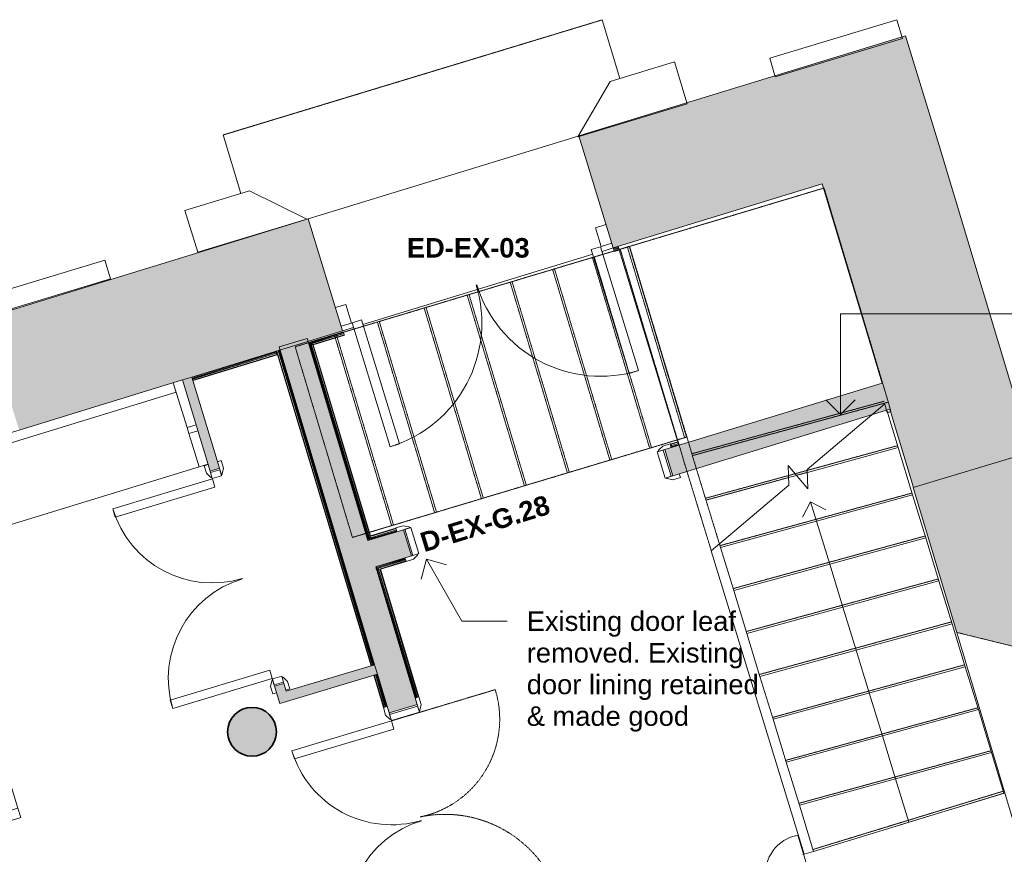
# Model space of a CAD drawing. Header units: millimetres. Extents: x -14859 to 92024, y -10653 to 24175.
# Tile 24 of 30: x 11077 to 16121, y 12916 to 17191. Entities that reach past the tile are written whole.
import ezdxf

# ---------------------------------------------------------------- set-up
doc = ezdxf.new("R2010")
doc.units = ezdxf.units.MM
doc.linetypes.add('Dash2', pattern=[3, 1.5, -1.5])
doc.linetypes.add('Overhead', pattern=[4, 2.5, -1.5])
for name, color, linetype, lineweight in [('A-CLNG', 13, 'Continuous', 9), ('A-COLS', 52, 'Continuous', 9), ('A-DETL', 90, 'Continuous', 9), ('A-DOOR', 31, 'Continuous', 9), ('A-DOOR-FRAM', 31, 'Continuous', 18), ('A-DOOR-IDEN', 31, 'Continuous', 9), ('A-GENM', 13, 'Continuous', 9), ('A-WALL', 113, 'Continuous', 9), ('A-WALL-PATT', 111, 'Continuous', 18), ('G-ANNO-TEXT', 231, 'Continuous', 9), ('I-WALL', 2, 'Continuous', 9), ('S-STRS', 31, 'Continuous', 9), ('S-STRS-ANNO', 31, 'Continuous', 9), ('S-STRS-MBND', 31, 'Overhead', 9)]:
    doc.layers.add(name, color=color, linetype=linetype, lineweight=lineweight)
doc.styles.add('Arial_2', font='arial.ttf', dxfattribs={"height": 100})
doc.styles.add('Arial_B', font='arialbd.ttf', dxfattribs={"height": 100})

# ---------------------------------------------------------------- blocks, each defined once
blk = doc.blocks.new('Int - Dbl - DKA - Flush - no stops  - 1151x 2110mm exg dbl swing-2881063-00_ Ground Intermediate Door Options')
at = {"layer": 'A-DOOR'}
for p, q in [((-610.5, 95), (-570.5, 95)), ((-610.5, 75), (-610.5, 95)), ((-540.5, 75), (-575.5, 75)), ((-570.5, 95), (-544.5, 81)), ((575.5, 75), (540.5, 75)), ((544.5, 81), (570.5, 95)), ((570.5, 95), (610.5, 95)), ((610.5, 95), (610.5, 75)), ((-610.5, -95), (-610.5, -75)), ((-570.5, -95), (-610.5, -95)), ((-575.5, -75), (-540.5, -75)), ((-544.5, -81), (-570.5, -95)), ((540.5, -75), (575.5, -75)), ((570.5, -95), (544.5, -81)), ((610.5, -95), (570.5, -95)), ((610.5, -75), (610.5, -95))]:
    blk.add_line(p, q, dxfattribs=at)
at = {"layer": 'A-DOOR', "lineweight": 18}
for p, q in [((-533.5, -75), (-489.5, -75)), ((-533.5, -607.5), (-533.5, -75)), ((-489.5, -75), (-489.5, -607.5)), ((489.5, -75), (533.5, -75)), ((489.5, -607.5), (489.5, -75)), ((533.5, -75), (533.5, -607.5)), ((-489.5, -607.5), (-533.5, -607.5)), ((533.5, -607.5), (489.5, -607.5))]:
    blk.add_line(p, q, dxfattribs=at)
at = {"layer": 'A-DOOR'}
for centre, radius, start, end in [((-548.5, 74), 8.06, 7.125, 60.2551), ((-548.5, 74), 8.06, 7.125, 60.2551), ((548.5, 74), 8.06, 119.7449, 172.875), ((548.5, 74), 8.06, 119.7449, 172.875), ((-548.5, -74), 8.06, 299.7449, 352.875), ((-548.5, -74), 8.06, 299.7449, 352.875), ((-533.5, -75), 532.5, 270, 0), ((533.5, -75), 532.5, 180, 270), ((548.5, -74), 8.06, 187.125, 240.2551), ((548.5, -74), 8.06, 187.125, 240.2551)]:
    blk.add_arc(centre, radius, start, end, dxfattribs=at)
at = {"layer": 'A-DOOR-FRAM'}
for p, q in [((-567.5, -75), (-567.5, 75)), ((-567.5, -75), (-567.5, 75)), ((-567.5, 75), (-535.5, 75)), ((-535.5, 75), (-535.5, -75)), ((535.5, -75), (535.5, 75)), ((535.5, 75), (567.5, 75)), ((567.5, -75), (567.5, 75)), ((567.5, 75), (567.5, -75)), ((-535.5, -75), (-567.5, -75)), ((567.5, -75), (535.5, -75))]:
    blk.add_line(p, q, dxfattribs=at)
blk = doc.blocks.new('Ext - Dbl - RS - Flush - 1450 x 2110mm-6094356-00_ Ground Intermediate Door Options')
at = {"layer": 'A-DOOR'}
for p, q in [((-665.5, -939), (-665.5, -275)), ((-665.5, -275), (-615.5, -275)), ((-665.5, -275), (-615.5, -275)), ((-665.5, -939), (-665.5, -275)), ((-615.5, -275), (-615.5, -939)), ((-615.5, -275), (-615.5, -939)), ((615.5, -275), (665.5, -275)), ((615.5, -939), (615.5, -275)), ((665.5, -275), (615.5, -275)), ((615.5, -275), (615.5, -939)), ((665.5, -275), (665.5, -939)), ((665.5, -939), (665.5, -275)), ((-615.5, -939), (-665.5, -939)), ((-665.5, -939), (-615.5, -939)), ((665.5, -939), (615.5, -939)), ((665.5, -939), (615.5, -939))]:
    blk.add_line(p, q, dxfattribs=at)
for centre, start, end in [((-665.5, -275), 270, 0), ((665.5, -275), 180, 270)]:
    blk.add_arc(centre, 664, start, end, dxfattribs=at)
at = {"layer": 'A-DOOR-FRAM'}
for p, q in [((-725, -175), (-668.5, -175)), ((-668.5, -175), (-668.5, -275)), ((668.5, -175), (725, -175)), ((668.5, -275), (668.5, -175)), ((-668.5, -275), (-725, -275)), ((725, -275), (668.5, -275))]:
    blk.add_line(p, q, dxfattribs=at)
blk = doc.blocks.new('Generic Models 3 - Generic Models 3-2152852-00_ Ground Intermediate Door Options')
at = {"layer": 'A-GENM', "lineweight": 18}
for p, q in [((15570.8, 17191.3), (14919.2, 16993.6)), ((15599.8, 17095.6), (15570.8, 17191.3)), ((14948.2, 16897.9), (15599.8, 17095.6)), ((14431.4, 16975.1), (14101.3, 16874.9)), ((14496.4, 16760.8), (14431.4, 16975.1)), ((14919.2, 16993.6), (14948.2, 16897.9)), ((14101.3, 16874.9), (13936.5, 16590.9)), ((13936.5, 16590.9), (14496.4, 16760.8)), ((12254.2, 16314.5), (11924, 16214.3)), ((12549, 16169.9), (12254.2, 16314.5)), ((11924, 16214.3), (11989.1, 16000)), ((11989.1, 16000), (12549, 16169.9)), ((11513, 15960), (10862.3, 15762.6)), ((11542, 15864.3), (11513, 15960)), ((10891.3, 15666.9), (11542, 15864.3))]:
    blk.add_line(p, q, dxfattribs=at)
blk = doc.blocks.new('DKA_Furniture_Church Pew  L shape - DKA_Furniture_Church Pew  L shape-2247148-00_ Ground Intermediate Door Options')
at = {"layer": 'A-GENM'}
for p, q in [((-100, 0), (-100, -927.5)), ((923.7, 0), (-100, 0)), ((1750, 0), (1750, -240)), ((-50, -1850), (-50, -50)), ((-50, -50), (1750, -50)), ((1750, -271.7), (1750, -239.7)), ((1750, -240), (1798.6, -240)), ((1750, -271.7), (1750, -450)), ((1750, -271.7), (1798.4, -271.7)), ((350, -1850), (350, -450)), ((350, -450), (1750, -450)), ((1750, -450), (1797.4, -450)), ((-99.8, -1850), (-50, -1850)), ((78.3, -1850), (-50.2, -1850)), ((78.3, -1850), (110.3, -1850)), ((78.3, -1850), (78.3, -1900)), ((110, -1850), (110, -1900)), ((350, -1850), (110, -1850)), ((350, -1900), (350, -1850)), ((-100, -1900), (78.3, -1900)), ((110.3, -1900), (78.3, -1900)), ((110, -1900), (350, -1900))]:
    blk.add_line(p, q, dxfattribs=at)
blk = doc.blocks.new('Int - Opening - DKA - Lined - 1400 x 2110mm-2865660-00_ Ground Intermediate Door Options')
at = {"layer": 'A-DOOR', "color": 210, "lineweight": 18}
for p, q in [((-695, 90), (-735, 90)), ((-735, 90), (-735, 70)), ((-700, 70), (-665, 70)), ((-669, 76), (-695, 90)), ((-660, 70), (-692, 70)), ((-692, 70), (-692, -70)), ((-660, -70), (-660, 70)), ((660, 70), (660, -70)), ((692, 70), (660, 70)), ((665, 70), (700, 70)), ((695, 90), (669, 76)), ((692, -70), (692, 70)), ((735, 90), (695, 90)), ((735, 70), (735, 90)), ((-692, -70), (-660, -70)), ((660, -70), (692, -70))]:
    blk.add_line(p, q, dxfattribs=at)
at = {"layer": 'A-DOOR', "color": 6}
for p, q in [((-735, -70), (-735, -90)), ((-735, -90), (-695, -90)), ((-665, -70), (-700, -70)), ((-695, -90), (-669, -76)), ((700, -70), (665, -70)), ((669, -76), (695, -90)), ((695, -90), (735, -90)), ((735, -90), (735, -70))]:
    blk.add_line(p, q, dxfattribs=at)
at = {"layer": 'A-DOOR', "color": 210, "lineweight": 18}
for centre, start, end in [((-673, 69), 7.125, 60.2551), ((673, 69), 119.7449, 172.875)]:
    blk.add_arc(centre, 8.06, start, end, dxfattribs=at)
at = {"layer": 'A-DOOR', "color": 6}
for centre, start, end in [((-673, -69), 299.7449, 352.875), ((673, -69), 187.125, 240.2551)]:
    blk.add_arc(centre, 8.06, start, end, dxfattribs=at)
blk = doc.blocks.new('Basic Wall _ Int - Existing Skirting - ___-4379067-00_ Ground Intermediate Door Options')
at = {"layer": 'I-WALL'}
for p, q in [((12392.6, 15493.2), (12877, 13881.7)), ((12394.9, 15493.9), (12879.3, 13882.4)), ((12400.9, 15495.8), (12885.4, 13884.2)), ((12401.6, 15496), (12886.1, 13884.4)), ((12406, 15497.3), (12890.4, 13885.7)), ((12409.8, 15498.5), (12894.3, 13886.9)), ((12891.4, 13833.8), (12941.3, 13667.7)), ((12893.7, 13834.5), (12943.6, 13668.4)), ((12899.7, 13836.3), (12949.7, 13670.2)), ((12900.5, 13836.5), (12950.4, 13670.4)), ((12904.8, 13837.8), (12954.8, 13671.7)), ((12908.7, 13839), (12958.6, 13672.9))]:
    blk.add_line(p, q, dxfattribs=at)
blk = doc.blocks.new('Basic Wall _ Int - Existing Skirting - ___-4379171-00_ Ground Intermediate Door Options')
at = {"layer": 'I-WALL'}
for p, q in [((11960.1, 15359.5), (12390.5, 15491.6)), ((11961.3, 15355.7), (12391.7, 15487.8)), ((12390.5, 15491.6), (12391.7, 15487.8)), ((12391.7, 15487.8), (12393, 15483.5)), ((11962.6, 15351.4), (12393, 15483.5)), ((11962.8, 15350.6), (12393.2, 15482.7)), ((11964.6, 15344.6), (12395.1, 15476.7)), ((11965.3, 15342.3), (12395.8, 15474.4)), ((12393, 15483.5), (12393.2, 15482.7)), ((12395.1, 15476.7), (12393.2, 15482.7)), ((12395.1, 15476.7), (12395.8, 15474.4))]:
    blk.add_line(p, q, dxfattribs=at)
blk = doc.blocks.new('Basic Wall _ Int - Existing Skirting - ___-4393771-00_ Ground Intermediate Door Options')
at = {"layer": 'I-WALL'}
for p, q in [((12902.1, 14388.9), (12905.9, 14390)), ((12902.1, 14388.9), (13104.2, 13716.6)), ((12905.9, 14390), (12910.3, 14391.3)), ((12905.9, 14390), (13108, 13717.8)), ((12910.2, 14391.3), (12911, 14391.5)), ((12910.3, 14391.3), (12910.5, 14390.4)), ((12917, 14393.4), (12911, 14391.5)), ((12911, 14391.5), (12911.2, 14390.6)), ((12913, 14382.2), (13112.3, 13719.1)), ((12913.9, 14381.7), (13113.1, 13719.3)), ((12917, 14393.4), (12919.3, 14394)), ((12917.3, 14392.5), (12917, 14393.4)), ((12919.3, 14394), (12919.6, 14393.2)), ((13119.1, 13721.1), (12921.4, 14378.7)), ((12924.8, 14375.9), (13121.4, 13721.8))]:
    blk.add_line(p, q, dxfattribs=at)
blk = doc.blocks.new('Basic Wall _ Int - Existing Skirting - ___-4393813-00_ Ground Intermediate Door Options')
at = {"layer": 'I-WALL'}
for p, q in [((13051.2, 14433.5), (12901.4, 14387.6)), ((13052.3, 14429.7), (12902.6, 14383.8)), ((12902.6, 14383.8), (12901.4, 14387.6)), ((12903.9, 14379.4), (12902.6, 14383.8)), ((12904.8, 14379.7), (12903.9, 14379.4)), ((12904.1, 14378.7), (12903.9, 14379.5)), ((12905, 14379), (12904.1, 14378.7)), ((12904.1, 14378.7), (12906, 14372.7)), ((13053.7, 14425.3), (12913, 14382.2)), ((13053.9, 14424.6), (12913.9, 14381.7)), ((12920.6, 14377.2), (13055.7, 14418.6)), ((13056.4, 14416.3), (12924.8, 14375.9)), ((12906, 14372.7), (12906.9, 14372.9)), ((12906.7, 14370.4), (12906, 14372.7)), ((12907.5, 14370.7), (12906.7, 14370.4))]:
    blk.add_line(p, q, dxfattribs=at)
blk = doc.blocks.new('Int - Dbl - DKA - Flush - no stops  - 1151x 2110mm exg dbl swing-4747927-00_ Ground Intermediate Door Options')
at = {"layer": 'A-DOOR', "lineweight": 18}
for p, q in [((-533.5, 557.5), (-533.5, 25)), ((-489.5, 557.5), (-533.5, 557.5)), ((-489.5, 25), (-489.5, 557.5)), ((489.5, 557.5), (489.5, 25)), ((533.5, 557.5), (489.5, 557.5)), ((533.5, 25), (533.5, 557.5)), ((-533.5, 25), (-489.5, 25)), ((489.5, 25), (533.5, 25))]:
    blk.add_line(p, q, dxfattribs=at)
at = {"layer": 'A-DOOR'}
for p, q in [((-570.5, 45), (-610.5, 45)), ((-610.5, 45), (-610.5, 25)), ((-575.5, 25), (-540.5, 25)), ((-544.5, 31), (-570.5, 45)), ((540.5, 25), (575.5, 25)), ((570.5, 45), (544.5, 31)), ((610.5, 45), (570.5, 45)), ((610.5, 25), (610.5, 45)), ((-610.5, -25), (-610.5, -45)), ((-610.5, -45), (-570.5, -45)), ((-540.5, -25), (-575.5, -25)), ((-570.5, -45), (-544.5, -31)), ((575.5, -25), (540.5, -25)), ((544.5, -31), (570.5, -45)), ((570.5, -45), (610.5, -45)), ((610.5, -45), (610.5, -25))]:
    blk.add_line(p, q, dxfattribs=at)
for centre, radius, start, end in [((-533.5, 25), 532.5, 360, 90), ((533.5, 25), 532.5, 90, 180), ((-548.5, 24), 8.06, 7.125, 60.2551), ((-548.5, 24), 8.06, 7.125, 60.2551), ((548.5, 24), 8.06, 119.7449, 172.875), ((548.5, 24), 8.06, 119.7449, 172.875), ((-548.5, -24), 8.06, 299.7449, 352.875), ((-548.5, -24), 8.06, 299.7449, 352.875), ((548.5, -24), 8.06, 187.125, 240.2551), ((548.5, -24), 8.06, 187.125, 207.9856), ((548.5, -24), 8.06, 213.6901, 240.2551)]:
    blk.add_arc(centre, radius, start, end, dxfattribs=at)
at = {"layer": 'A-DOOR-FRAM'}
for p, q in [((-567.5, 25), (-567.5, -25)), ((-535.5, 25), (-567.5, 25)), ((-567.5, 25), (-567.5, -25)), ((-535.5, -25), (-535.5, 25)), ((567.5, 25), (535.5, 25)), ((535.5, 25), (535.5, -25)), ((567.5, 25), (567.5, -25)), ((567.5, -25), (567.5, 25)), ((-567.5, -25), (-535.5, -25)), ((535.5, -25), (567.5, -25))]:
    blk.add_line(p, q, dxfattribs=at)
blk = doc.blocks.new('Basic Wall _ Int - Existing Skirting - ___-4756239-00_ Ground Intermediate Door Options')
at = {"layer": 'I-WALL'}
for p, q in [((12868.6, 14535), (13007.1, 14577.4)), ((12869.1, 14535.9), (13006.8, 14578.2)), ((13005, 14584.2), (12873.3, 14543.8)), ((12874.9, 14546.8), (13004.3, 14586.5)), ((12862.9, 14524.3), (13009.6, 14569.3)), ((12865.5, 14529.3), (13008.4, 14573.1)), ((12865.5, 14529.3), (12868.6, 14535)), ((12868.6, 14535), (12869.1, 14535.9)), ((12873.3, 14543.8), (12874.9, 14546.8))]:
    blk.add_line(p, q, dxfattribs=at)
at = {"layer": 'I-WALL', "flags": 128}
blk.add_lwpolyline([(12869.1, 14535.9), (12870.4, 14538.5), (12871.6, 14540.6), (12872.5, 14542.3), (12873.1, 14543.4), (12873.3, 14543.8)], dxfattribs=at)
blk = doc.blocks.new('Basic Wall _ Int - Existing Skirting - ___-4756241-00_ Ground Intermediate Door Options')
at = {"layer": 'I-WALL'}
for p, q in [((12558.7, 15537.6), (12862.9, 14524.3)), ((12563.7, 15535), (12569.3, 15531.9)), ((12563.7, 15535), (12865.5, 14529.3)), ((12569.3, 15532), (12570.2, 15531.4)), ((12569.3, 15531.9), (12868.6, 14535)), ((12570.2, 15531.4), (12869.1, 14535.9)), ((12873.3, 14543.8), (12578.1, 15527.2)), ((12578.1, 15527.2), (12581.1, 15525.7)), ((12581.1, 15525.7), (12874.9, 14546.8)), ((12868.6, 14535), (12865.5, 14529.3)), ((12869.1, 14535.9), (12868.6, 14535)), ((12874.9, 14546.8), (12873.3, 14543.8))]:
    blk.add_line(p, q, dxfattribs=at)
at = {"layer": 'I-WALL', "flags": 128}
for points in [[(12570.2, 15531.4), (12572.7, 15530.1), (12574.9, 15528.9), (12576.6, 15528), (12577.7, 15527.5), (12578.1, 15527.2)], [(12873.3, 14543.8), (12873.1, 14543.4), (12872.5, 14542.3), (12871.6, 14540.6), (12870.4, 14538.5), (12869.1, 14535.9)]]:
    blk.add_lwpolyline(points, dxfattribs=at)
blk = doc.blocks.new('Basic Wall _ Int - Existing Skirting - ___-4756243-00_ Ground Intermediate Door Options')
at = {"layer": 'I-WALL'}
for p, q in [((12735.6, 15591.9), (12558.7, 15537.6)), ((12736.7, 15588), (12563.7, 15535)), ((12735.6, 15591.9), (12736.7, 15588)), ((12736.7, 15588), (12738.1, 15583.7)), ((12738.1, 15583.7), (12569.3, 15531.9)), ((12738.3, 15583), (12570.2, 15531.4)), ((12578.1, 15527.2), (12740.1, 15576.9)), ((12740.8, 15574.6), (12581.1, 15525.7)), ((12738.1, 15583.7), (12738.3, 15583)), ((12740.1, 15576.9), (12738.3, 15583)), ((12740.1, 15576.9), (12740.8, 15574.6)), ((12569.3, 15531.9), (12563.7, 15535)), ((12570.2, 15531.4), (12569.3, 15532)), ((12581.1, 15525.7), (12578.1, 15527.2))]:
    blk.add_line(p, q, dxfattribs=at)
at = {"layer": 'I-WALL', "flags": 128}
blk.add_lwpolyline([(12578.1, 15527.2), (12577.7, 15527.5), (12576.6, 15528), (12574.9, 15528.9), (12572.7, 15530.1), (12570.2, 15531.4)], dxfattribs=at)
blk = doc.blocks.new('Basic Wall _ Int - Existing Skirting - ___-4756245-00_ Ground Intermediate Door Options')
at = {"layer": 'I-WALL'}
for p, q in [((14142.8, 16028.6), (14117.6, 16021.1)), ((14118.8, 16017.2), (14117.6, 16021.1)), ((14143.9, 16024.8), (14118.8, 16017.2)), ((14120.1, 16012.9), (14118.8, 16017.2)), ((14145.3, 16020.4), (14120.1, 16012.9)), ((14120.3, 16012.2), (14120.1, 16012.9)), ((14145.5, 16019.7), (14120.3, 16012.2)), ((14120.3, 16012.2), (14122.1, 16006.1)), ((14122.1, 16006.1), (14147.3, 16013.7)), ((14122.8, 16003.8), (14122.1, 16006.1)), ((14148, 16011.4), (14122.8, 16003.8))]:
    blk.add_line(p, q, dxfattribs=at)
blk = doc.blocks.new('Basic Wall _ Int - Existing Skirting - ___-4756250-00_ Ground Intermediate Door Options')
at = {"layer": 'I-WALL'}
for p, q in [((14414, 15018.3), (14449.1, 15029)), ((14414.7, 15016), (14414, 15018.3)), ((14449.8, 15026.8), (14414.7, 15016)), ((14414.7, 15016), (14416.6, 15010)), ((14416.6, 15010), (14451.6, 15020.7)), ((14416.8, 15009.2), (14416.6, 15010)), ((14416.8, 15009.3), (14451.8, 15020)), ((14418.1, 15004.9), (14416.8, 15009.3)), ((14418.1, 15004.9), (14453.2, 15015.7)), ((14419.3, 15001.1), (14418.1, 15004.9)), ((14419.3, 15001.1), (14454.3, 15011.8))]:
    blk.add_line(p, q, dxfattribs=at)

msp = doc.modelspace()

# ---------------------------------------------------------------- hatches: boundary and pattern name
at = {"layer": 'A-COLS'}
msp.add_hatch(color=8, dxfattribs=at).paths.add_polyline_path([(12267.5, 13418.4), (12306.2, 13424.5), (12341, 13442.3), (12368.7, 13469.9), (12386.4, 13504.8), (12392.5, 13543.4), (12386.4, 13582), (12368.7, 13616.9), (12341, 13644.5), (12306.2, 13662.3), (12267.5, 13668.4), (12228.9, 13662.3), (12194.1, 13644.5), (12166.4, 13616.9), (12148.6, 13582), (12142.5, 13543.4), (12148.6, 13504.8), (12166.4, 13469.9), (12194.1, 13442.3), (12228.9, 13424.5), (12243.8, 13422.2)])
at = {"layer": 'A-WALL-PATT', "lineweight": 9}
h = msp.add_hatch(color=8, dxfattribs=at)
h.paths.add_polyline_path([(11074.3, 15089), (12725.3, 15595.2), (12549.4, 16168.9), (10898.4, 15662.6), (11037.8, 15208.1)])
h.paths.add_polyline_path([(14117.4, 16022), (15790.5, 16535), (15614.6, 17108.6), (13941.5, 16595.7), (14115.4, 16028.5)])
for points in [[(15655.7, 14795.1), (16259.1, 14976.2), (15787.6, 16547), (15786.9, 16546.7), (15790.5, 16535), (15188.8, 16350.5), (15535.4, 15195.8)], [(12725.3, 15595.2), (12731.1, 15597), (12555.2, 16170.6), (12549.4, 16168.9), (12695.3, 15693.2)], [(16173.9, 13979.6), (16918.5, 14203.1), (16651.1, 15093.9), (15655.1, 14794.9), (15877.9, 14052.7), (16099.9, 13997.9)], [(14422.9, 14854.9), (14423.4, 14855.1), (14402.4, 14921.8)]]:
    msp.add_hatch(color=8, dxfattribs=at).paths.add_polyline_path(points)
h = msp.add_hatch(color=8, dxfattribs=at)
h.paths.add_polyline_path([(13718, 11150), (13861.5, 11193.6), (13444.6, 12580.5), (13301, 12537.3), (13696.9, 11220.1)])
h.paths.add_polyline_path([(12969.6, 13639.6), (13113.3, 13682.8), (12549.4, 15558.5), (12405.8, 15515.4), (12967.2, 13647.6)])
h = msp.add_hatch(color=8, dxfattribs=at)
h.paths.add_polyline_path([(12901.1, 14388.6), (13084.3, 14444.7), (13043.3, 14578.6), (12860.8, 14522.6), (12889.3, 14427.8)])
h.paths.add_polyline_path([(14423.4, 14855.1), (15535.4, 15195.8), (15495.2, 15329.9), (14382.4, 14988.9)])
at = {"layer": 'I-WALL'}
h = msp.add_hatch(color=8, dxfattribs=at)
h.paths.add_polyline_path([(12409.5, 13688.9), (12457.3, 13703.3), (12431.1, 13790.7), (12383.2, 13776.4)])
h.paths.add_polyline_path([(12052.3, 14878.8), (12100.2, 14893.1), (11959.9, 15360.5), (11912.1, 15345.9), (12005.5, 15034.7)])
msp.add_hatch(color=8, dxfattribs=at).paths.add_polyline_path([(12457.3, 13703.3), (12909.6, 13839.3), (12895.2, 13887.1), (12443, 13751.2)])

# ---------------------------------------------------------------- linework, layer by layer
at = {"layer": 'A-CLNG'}
msp.add_line((14142.4, 16029.7), (14454.6, 15011), dxfattribs=at)
at = {"layer": 'A-COLS', "lineweight": 35}
for start, end in [(90, 180), (0, 90), (180, 0)]:
    msp.add_arc((12267.5, 13543.4), 125, start, end, dxfattribs=at)
at = {"layer": 'A-DETL', "linetype": 'Dash2'}
msp.add_line((12981.7, 13599.4), (13513.2, 13759.2), dxfattribs=at)
for centre, radius, start, end in [((13025.5, 13607.5), 510.7, 281.7559, 17.2738), ((13255.1, 12504.2), 616.2, 25.8378, 101.7559)]:
    msp.add_arc(centre, radius, start, end, dxfattribs=at)
at = {"layer": 'A-WALL', "color": 7, "lineweight": 18}
for p, q in [((15614.6, 17108.6), (13941.5, 16595.7)), ((15786.9, 16546.7), (15614.6, 17108.6)), ((13941.5, 16595.7), (14117.4, 16022)), ((15787.6, 16547), (15786.9, 16546.7)), ((16259.1, 14976.2), (15787.6, 16547)), ((14117.4, 16022), (15188.8, 16350.5)), ((15188.8, 16350.5), (15495.2, 15329.9)), ((12555.2, 16170.6), (10898.4, 15662.6)), ((12731.1, 15597), (12555.2, 16170.6)), ((11959.9, 15360.5), (12731.1, 15597)), ((12549.4, 15558.5), (12405.8, 15515.4)), ((12860.8, 14522.6), (12549.4, 15558.5)), ((12405.8, 15515.4), (12895.2, 13887.1)), ((11074.3, 15089), (11912.1, 15345.9)), ((11912.1, 15345.9), (12052.3, 14878.8)), ((12100.2, 14893.1), (11959.9, 15360.5)), ((15495.2, 15329.9), (14381.9, 14988.8)), ((14422.9, 14854.9), (15535.4, 15195.8)), ((15535.4, 15195.8), (15655.7, 14795.1)), ((16651.1, 15093.9), (15655.1, 14794.9)), ((14381.9, 14988.8), (14422.9, 14854.9)), ((12052.3, 14878.8), (12100.2, 14893.1)), ((15655.1, 14794.9), (15877.9, 14052.7)), ((13043.3, 14578.6), (12860.8, 14522.6)), ((13084.3, 14444.7), (13043.3, 14578.6)), ((12901.1, 14388.6), (13084.3, 14444.7)), ((13113.3, 13682.8), (12901.1, 14388.6)), ((12895.2, 13887.1), (12443, 13751.2)), ((12409.5, 13688.9), (12909.6, 13839.3)), ((12909.6, 13839.3), (12969.6, 13639.6)), ((12431.1, 13790.7), (12383.2, 13776.4)), ((12383.2, 13776.4), (12409.5, 13688.9)), ((12443, 13751.2), (12431.1, 13790.7)), ((12969.6, 13639.6), (13113.3, 13682.8))]:
    msp.add_line(p, q, dxfattribs=at)
at = {"layer": 'A-WALL'}
for p, q in [((11959.9, 15360.5), (11912.1, 15345.9)), ((12909.6, 13839.3), (12895.2, 13887.1))]:
    msp.add_line(p, q, dxfattribs=at)
at = {"layer": 'A-WALL', "color": 7, "lineweight": 18}
msp.add_open_spline([(15877.9, 14052.7), (15927.2, 14040.5), (16001.2, 14022.2), (16099.9, 13997.9), (16149.2, 13985.7), (16173.9, 13979.6)], degree=3, knots=[0, 0, 0, 0, 0.5, 0.75, 1, 1, 1, 1], dxfattribs=at)
at = {"layer": 'G-ANNO-TEXT', "color": 7, "lineweight": 18}
for p, q in [((15282.7, 15685.2), (16553.1, 15685.2)), ((15282.7, 15169.4), (15282.7, 15685.2)), ((15282.7, 15169.4), (15207.7, 15244.4)), ((15282.7, 15169.4), (15357.7, 15244.4))]:
    msp.add_line(p, q, dxfattribs=at)
at = {"layer": 'G-ANNO-TEXT', "color": 210, "lineweight": 18}
for p, q in [((13161.5, 14427.5), (13133.2, 14325.2)), ((13161.5, 14427.5), (13263.7, 14399.2)), ((13161.5, 14427.5), (13341.5, 14110.1)), ((13341.5, 14110.1), (13575, 14110.1))]:
    msp.add_line(p, q, dxfattribs=at)
at = {"layer": 'I-WALL'}
for p, q in [((12555.2, 16170.6), (13938.8, 16594.8)), ((14012.7, 15989.9), (12835.7, 15629.1)), ((14117.4, 16022), (14060.5, 16004.6)), ((14117.4, 16022), (14142.5, 16029.6)), ((14117.4, 16022), (14117.6, 16021.1)), ((12557.4, 15538.3), (12735.3, 15592.8)), ((12787.9, 15614.4), (12731.1, 15597)), ((12735.3, 15592.8), (12735.6, 15591.9)), ((12862.2, 14523.1), (12557.4, 15538.3)), ((12390.5, 15491.6), (12390.2, 15492.5)), ((14419.6, 15000.3), (14419.3, 15001.1)), ((15877.9, 14052.7), (16542.1, 13888.9)), ((15922.4, 13904.1), (15877.9, 14052.7)), ((15921.6, 13903.9), (15922.4, 13904.1)), ((16206.1, 12956.2), (15921.6, 13903.9))]:
    msp.add_line(p, q, dxfattribs=at)
at = {"layer": 'S-STRS'}
for p, q in [((14060.8, 17190.1), (12119.7, 16600.6)), ((14060.8, 17190.1), (14151.8, 16890.3)), ((12119.7, 16600.6), (12210.6, 16301.3)), ((12549, 16169.9), (12550.4, 16169.2)), ((15577.2, 14999.5), (15518.6, 15190.7)), ((15112.5, 14872.3), (15577.2, 14999.5)), ((15651.6, 14756.8), (15577.2, 14999.5)), ((15015.6, 14845.7), (15056.1, 14856.8)), ((14667.4, 14487.4), (15651.6, 14756.8)), ((15719, 14536.8), (15651.6, 14756.8)), ((14734.8, 14267.4), (15719, 14536.8)), ((15786.4, 14316.8), (15719, 14536.8)), ((14667.4, 14487.4), (14661.8, 14505.6)), ((14734.8, 14267.4), (14667.4, 14487.4)), ((15096.5, 12916.2), (14620.3, 14470.4)), ((14802.2, 14047.3), (15786.4, 14316.8)), ((15853.8, 14096.8), (15786.4, 14316.8)), ((14802.2, 14047.3), (14734.8, 14267.4)), ((14869.6, 13827.3), (15853.8, 14096.8)), ((15921.3, 13876.8), (15853.8, 14096.8)), ((14869.6, 13827.3), (14802.2, 14047.3)), ((14937, 13607.3), (15921.3, 13876.8)), ((15988.7, 13656.8), (15921.3, 13876.8)), ((14937, 13607.3), (14869.6, 13827.3)), ((15004.4, 13387.3), (15988.7, 13656.8)), ((16056.1, 13436.8), (15988.7, 13656.8)), ((15004.4, 13387.3), (14937, 13607.3)), ((15071.9, 13167.3), (16056.1, 13436.8)), ((16119.5, 13229.7), (16056.1, 13436.8)), ((15071.9, 13167.3), (15004.4, 13387.3)), ((15144.3, 12930.9), (16119.5, 13229.7)), ((16122.9, 13229.7), (15587.2, 13066.6)), ((15144.3, 12930.9), (15071.9, 13167.3)), ((15064.3, 13013.1), (15389.3, 11930.6)), ((15096.2, 12917.1), (15089.7, 12915.1)), ((15096.5, 12916.2), (15144.3, 12930.9))]:
    msp.add_line(p, q, dxfattribs=at)
at = {"layer": 'S-STRS', "linetype": 'Overhead'}
for p, q in [((14060.8, 17190.1), (12119.7, 16600.6)), ((15112.2, 14882.5), (15574.3, 15009.1)), ((15015.3, 14856), (15049, 14865.2)), ((14664.4, 14496.9), (15648.7, 14766.4)), ((14731.8, 14276.9), (15716.1, 14546.4)), ((14799.3, 14056.9), (15783.5, 14326.4)), ((14866.7, 13836.9), (15850.9, 14106.4)), ((14934.1, 13616.9), (15918.3, 13886.4)), ((15001.5, 13396.9), (15985.8, 13666.3)), ((15068.9, 13176.9), (16053.2, 13446.3)), ((15141.4, 12940.5), (16116.6, 13239.3))]:
    msp.add_line(p, q, dxfattribs=at)
at = {"layer": 'S-STRS'}
msp.add_arc((15095.4, 12819), 196.5, 99.1031, 188.9199, dxfattribs=at)
at = {"layer": 'S-STRS-ANNO'}
for p, q in [((15129.1, 14721.3), (15087.6, 14643.3)), ((15159.5, 14622.1), (15129.1, 14721.3)), ((15129.1, 14721.3), (15207.1, 14679.9)), ((15226.9, 14402.1), (15159.5, 14622.1)), ((15294.3, 14182.1), (15226.9, 14402.1)), ((15361.7, 13962.1), (15294.3, 14182.1)), ((15429.1, 13742.1), (15361.7, 13962.1)), ((15496.6, 13522.1), (15429.1, 13742.1)), ((15564, 13302), (15496.6, 13522.1)), ((15631.9, 13080.3), (15564, 13302))]:
    msp.add_line(p, q, dxfattribs=at)
at = {"layer": 'S-STRS-MBND'}
for p, q in [((15197.7, 16328.9), (14201.6, 16029.9)), ((15527, 15232), (15197.7, 16328.9)), ((14200, 16029.7), (12488.4, 15515.9)), ((14201.6, 16029.9), (14153.7, 16015.5)), ((14153.7, 16015.5), (14475.9, 14943.6)), ((14483.7, 15049.9), (14190.4, 16026.9)), ((14493.2, 15052.8), (14200, 16029.7)), ((14201.6, 16029.9), (14523.7, 14958.3)), ((14304.5, 14996.2), (14011.2, 15973.1)), ((14314.1, 14999), (14020.8, 15976)), ((14100.6, 14934.9), (13807.3, 15911.9)), ((14110.1, 14937.8), (13816.9, 15914.7)), ((13883.1, 14869.6), (13589.8, 15846.6)), ((13892.7, 14872.5), (13599.4, 15849.5)), ((13662.8, 14803.5), (13369.5, 15780.4)), ((13672.4, 14806.4), (13379.1, 15783.3)), ((13442.5, 14737.4), (13149.2, 15714.3)), ((13452.1, 14740.3), (13158.8, 15717.2)), ((13203, 14665.5), (12909.8, 15642.4)), ((13212.6, 14668.4), (12919.4, 15645.3)), ((12982.8, 14599.4), (12689.5, 15576.3)), ((12992.3, 14602.2), (12699.1, 15579.2)), ((12781.6, 14539), (12488.4, 15515.9)), ((14520.5, 14967.7), (15505, 15236.4)), ((14523.1, 14958.1), (15507.6, 15226.7)), ((15507.6, 15226.7), (15527, 15232)), ((15507.6, 15226.7), (15520.8, 15178.5)), ((15508.5, 15223.9), (15507.6, 15226.7)), ((15520.8, 15178.5), (15540.1, 15183.8)), ((15540.1, 15183.8), (15527, 15232)), ((14493.2, 15052.8), (12781.6, 14539)), ((14475.9, 14943.6), (14475.3, 14943.4)), ((14620.3, 14470.4), (14475.3, 14943.4)), ((14523.1, 14958.1), (14523.7, 14958.3)), ((14661.8, 14505.6), (14523.1, 14958.1)), ((14523.7, 14958.3), (14523.7, 14958.3)), ((15049, 14865.2), (15112.2, 14882.5)), ((14590.1, 14739.6), (15015.3, 14856)), ((14593, 14730), (15015.6, 14845.7)), ((15056.1, 14856.8), (15112.5, 14872.3))]:
    msp.add_line(p, q, dxfattribs=at)
at = {"layer": 'S-STRS-MBND', "linetype": 'Continuous'}
for p, q in [((15508.5, 15223.9), (15112, 14887.6)), ((15013.8, 14906.7), (15016.7, 14806.7)), ((15114.9, 14787.6), (15013.8, 14906.7)), ((15112, 14887.6), (15114.9, 14787.6)), ((15016.7, 14806.7), (14620.3, 14470.4))]:
    msp.add_line(p, q, dxfattribs=at)

# ---------------------------------------------------------------- block references
at = {"layer": 'A-DOOR'}
for name, p, rotation in [('Ext - Dbl - RS - Flush - 1450 x 2110mm-6094356-00_ Ground Intermediate Door Options', (13336.3, 16096.3), 17.04553965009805), ('Int - Dbl - DKA - Flush - no stops  - 1151x 2110mm exg dbl swing-4747927-00_ Ground Intermediate Door Options', (12241.7, 14334.7), 106.7095584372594), ('Int - Dbl - DKA - Flush - no stops  - 1151x 2110mm exg dbl swing-2881063-00_ Ground Intermediate Door Options', (13207.1, 13110.1), 286.7307980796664)]:
    msp.add_blockref(name, p, dxfattribs=dict(at, rotation=rotation))
at = {"layer": 'A-DOOR', "color": 6, "rotation": 197.0368160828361}
msp.add_blockref('Int - Opening - DKA - Lined - 1400 x 2110mm-2865660-00_ Ground Intermediate Door Options', (13733.1, 14716.7), dxfattribs=at)
at = {"layer": 'A-GENM'}
msp.add_blockref('Generic Models 3 - Generic Models 3-2152852-00_ Ground Intermediate Door Options', (0, 0), dxfattribs=at)
at = {"layer": 'A-GENM', "rotation": 17.04553965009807}
msp.add_blockref('DKA_Furniture_Church Pew  L shape - DKA_Furniture_Church Pew  L shape-2247148-00_ Ground Intermediate Door Options', (10191.1, 14818.2), dxfattribs=at)
at = {"layer": 'I-WALL'}
for name in ['Basic Wall _ Int - Existing Skirting - ___-4756245-00_ Ground Intermediate Door Options', 'Basic Wall _ Int - Existing Skirting - ___-4756243-00_ Ground Intermediate Door Options', 'Basic Wall _ Int - Existing Skirting - ___-4756241-00_ Ground Intermediate Door Options', 'Basic Wall _ Int - Existing Skirting - ___-4379171-00_ Ground Intermediate Door Options', 'Basic Wall _ Int - Existing Skirting - ___-4379067-00_ Ground Intermediate Door Options', 'Basic Wall _ Int - Existing Skirting - ___-4756250-00_ Ground Intermediate Door Options', 'Basic Wall _ Int - Existing Skirting - ___-4756239-00_ Ground Intermediate Door Options', 'Basic Wall _ Int - Existing Skirting - ___-4393813-00_ Ground Intermediate Door Options', 'Basic Wall _ Int - Existing Skirting - ___-4393771-00_ Ground Intermediate Door Options']:
    msp.add_blockref(name, (0, 0), dxfattribs=at)

# ---------------------------------------------------------------- texts
at = {"layer": 'A-DOOR-IDEN', "insert": (13060.7, 16072.6), "char_height": 100, "width": 777.637, "attachment_point": 1, "style": 'Arial_B'}
msp.add_mtext('ED-EX-03', dxfattribs=at)
at = {"layer": 'A-DOOR-IDEN', "insert": (13119.6, 14558.4), "char_height": 100, "width": 841.772, "attachment_point": 1, "rotation": 17, "style": 'Arial_B'}
msp.add_mtext('D-EX-G.28', dxfattribs=at)
at = {"layer": 'G-ANNO-TEXT', "color": 6, "lineweight": 18, "char_height": 100, "attachment_point": 1, "style": 'Arial_2'}
for s, insert, width in [('Existing door leaf ', (13675, 14160.1), 1386.919), ('removed. Existing  ', (13675, 13998.1), 1483.122), ('door lining retained ', (13675, 13836), 1483.122), ('& made good', (13675, 13673.9), 1030.168)]:
    msp.add_mtext(s, dxfattribs=dict(at, insert=insert, width=width))

doc.saveas('drawing.dxf')
